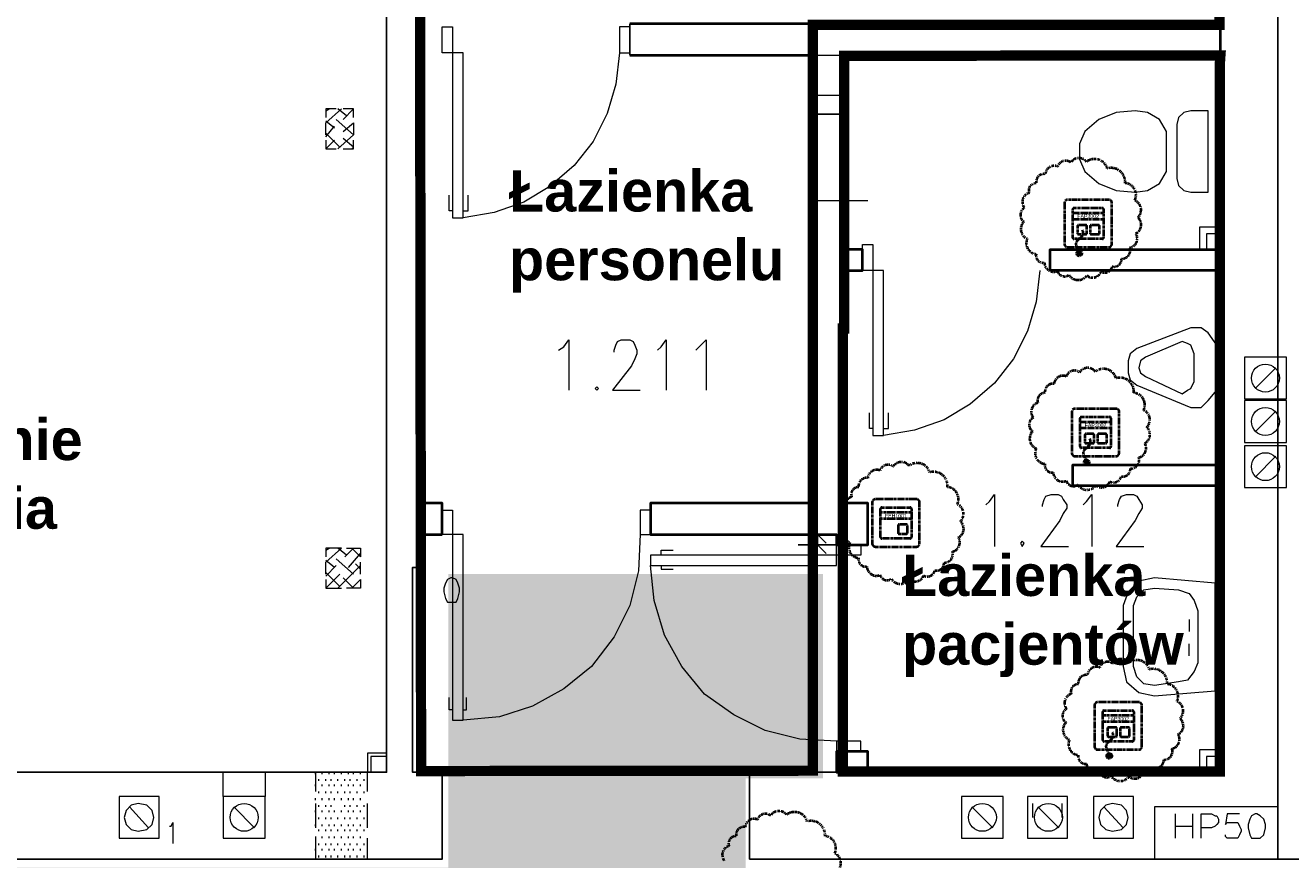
# Model space of a CAD drawing. Header units: millimetres. Extents: x 1 to 17496, y 1 to 30809.
# Tile 118 of 256: x 3301 to 3914, y 21745 to 22150. Entities that reach past the tile are written whole.
import ezdxf
from ezdxf.enums import TextEntityAlignment as Align

# ---------------------------------------------------------------- set-up
doc = ezdxf.new("R2010")
doc.units = ezdxf.units.MM
doc.linetypes.add('BORDER', pattern=[1.75, 0.5, -0.25, 0.5, -0.25, 0, -0.25])
doc.linetypes.add('CENTER', pattern=[2, 1.25, -0.25, 0.25, -0.25])
for name, color, linetype, lineweight in [('0_Przyz_FAP3002', 1, 'CENTER', 40), ('0_Przyz_FEH-1001', 1, 'CENTER', 40), ('0_Przyz_nowe', 211, 'BORDER', 40), ('0_Przyz_opisy pom', 255, 'CENTER', 40), ('0_Przyz_WC pacjenta', 30, 'CENTER', 40), ('0_Przyz_Łazienka personelu', 200, 'CENTER', 40), ('N_SSP_ewakuacja', 4, 'CENTER', 40)]:
    doc.layers.add(name, color=color, linetype=linetype, lineweight=lineweight)
for name, color, linetype in [('2DE_TXTMARK', 41, 'Continuous'), ('2DE_TXTNUM', 11, 'Continuous'), ('PDF _Geometria', 7, 'Continuous')]:
    doc.layers.add(name, color=color, linetype=linetype)
doc.styles.add('arial', font='arialbd.ttf')
doc.styles.add('CP_ATTR', font='ARIAL.TTF')
doc.styles.add('CP_ELATT', font='ARIAL.TTF')

# ---------------------------------------------------------------- blocks, each defined once
blk = doc.blocks.new('2de_abb_sig_045_1psoxj')
blk.add_lwpolyline([(0, 20), (0, 0, 0.414214), (1.5, -1.5), (21.5, -1.5, 0.414214), (23, 0), (23, 20, 0.414214), (21.5, 21.5), (1.5, 21.5, 0.414214)], format="xyb", close=True)
at = {"flags": 128}
for points in [[(4, 3.1), (4, 16.9)], [(4.6, 17.5), (18.4, 17.5)], [(19, 16.9), (19, 3.1)], [(18.4, 2.5), (4.6, 2.5)]]:
    blk.add_lwpolyline(points, dxfattribs=at)
for centre, start, end in [((4.6, 16.9), 90, 180), ((18.4, 16.9), 0, 90), ((4.6, 3.1), 180, 270), ((18.4, 3.1), 270, 0)]:
    blk.add_arc(centre, 0.6, start, end)
at = {"linetype": 'Continuous', "style": 'CP_ATTR', "flags": 9}
for tag in ['NAME', 'ARTICLE', 'MARK2', 'OTHER1', 'PRODUCT-TYPE', 'ORDER-NO', 'PRODUCER', 'VOLTAGE', 'CURRENT', 'POWER', 'CHARACTER', 'IP', 'OTHER', 'LINK', 'WEIGHT', 'NUMBER', 'GROUP', 'FUNCTION', 'EL-STATUS']:
    blk.add_attdef(tag, text='', height=0.00005, dxfattribs=at).set_placement((0, 0), align=Align.MIDDLE_LEFT)
at = {"layer": '2DE_TXTMARK', "linetype": 'ByBlock', "style": 'CP_ATTR', "width": 0.8, "flags": 8}
blk.add_attdef('MARK1', text='', height=1.8, dxfattribs=at).set_placement((11.5, 27), align=Align.CENTER)
at = {"layer": '2DE_TXTNUM', "style": 'CP_ELATT', "width": 0.8}
blk.add_attdef('TAG', text='', height=2.5, dxfattribs=at).set_placement((11.5, 23), align=Align.CENTER)
blk = doc.blocks.new('2de_abb_sig_011_53jswgj')
blk.add_hatch(color=256).paths.add_polyline_path([(4.43, -14.56, 0.52796), (2.73, -13.39, 1.894083)])
for p, q in [((15, 5), (0, 5)), ((15, 2), (0, 2)), ((2.32, -1.2), (2.32, -4.8)), ((6.38, -0.75), (2.76, -0.75)), ((2.77, -5.25), (6.37, -5.25)), ((6.82, -4.8), (6.82, -1.2)), ((6.82, -4.35), (6.82, -4.35)), ((8.47, -1.2), (8.47, -4.8)), ((12.53, -0.75), (8.91, -0.75)), ((8.92, -5.25), (12.52, -5.25)), ((12.97, -4.8), (12.97, -1.2)), ((12.97, -4.35), (12.97, -4.35)), ((1.71, -10.8), (3.18, -14.56)), ((4.46, -6.18), (2.81, -7.85))]:
    blk.add_line(p, q)
at = {"flags": 128}
for points in [[(0, -6.9), (0, 6.9)], [(0.6, 7.5), (14.4, 7.5)], [(15, 6.9), (15, -6.9)], [(14.4, -7.5), (0.6, -7.5)]]:
    blk.add_lwpolyline(points, dxfattribs=at)
blk.add_circle((3.18, -14.56), 1.25)
for centre, radius, start, end in [((0.6, 6.9), 0.6, 90, 180), ((14.4, 6.9), 0.6, 0, 90), ((2.77, -1.2), 0.45, 88.75983, 180), ((2.77, -4.8), 0.45, 180, 270), ((2.77, -4.52), 2.36, 315.55137, 40.26904), ((6.37, -1.2), 0.45, 0, 91.24017), ((6.37, -4.8), 0.45, 270, 0), ((8.92, -1.2), 0.45, 88.75983, 180), ((8.92, -4.8), 0.45, 180, 270), ((12.52, -1.2), 0.45, 0, 91.24017), ((12.52, -4.8), 0.45, 270, 0), ((0.6, -6.9), 0.6, 180, 270), ((3.91, -9.94), 2.36, 117.73799, 201.32906), ((14.4, -6.9), 0.6, 270, 0)]:
    blk.add_arc(centre, radius, start, end)
at = {"linetype": 'Continuous', "style": 'CP_ATTR', "flags": 9}
for tag in ['NAME', 'ARTICLE', 'MARK2', 'OTHER1', 'PRODUCT-TYPE', 'ORDER-NO', 'PRODUCER', 'VOLTAGE', 'CURRENT', 'POWER', 'CHARACTER', 'IP', 'OTHER', 'LINK', 'WEIGHT', 'NUMBER', 'GROUP', 'FUNCTION', 'EL-STATUS']:
    blk.add_attdef(tag, text='', height=0.00005, dxfattribs=at).set_placement((0, -6.9), align=Align.MIDDLE_LEFT)
at = {"layer": '2DE_TXTMARK', "linetype": 'ByBlock', "style": 'CP_ATTR', "width": 0.8, "flags": 8}
blk.add_attdef('MARK1', text='', height=1.8, dxfattribs=at).set_placement((7.5, 3.5), align=Align.MIDDLE_CENTER)
at = {"layer": '2DE_TXTNUM', "style": 'CP_ELATT', "width": 0.8}
blk.add_attdef('TAG', text='', height=2.5, dxfattribs=at).set_placement((7.5, 9), align=Align.CENTER)
blk = doc.blocks.new('2de_abb_sig_001_fzxmh7f')
for p, q in [((15, 5), (0, 5)), ((15, 2), (0, 2)), ((8.57, -1.2), (8.57, -4.8)), ((12.63, -0.75), (9.01, -0.75)), ((9.02, -5.25), (12.62, -5.25)), ((13.07, -4.8), (13.07, -1.2)), ((13.07, -4.35), (13.07, -4.35))]:
    blk.add_line(p, q)
at = {"flags": 128}
for points in [[(0, -6.9), (0, 6.9)], [(0.6, 7.5), (14.4, 7.5)], [(15, 6.9), (15, -6.9)], [(14.4, -7.5), (0.6, -7.5)]]:
    blk.add_lwpolyline(points, dxfattribs=at)
for centre, radius, start, end in [((0.6, 6.9), 0.6, 90, 180), ((14.4, 6.9), 0.6, 0, 90), ((9.02, -1.2), 0.45, 88.75983, 180), ((9.02, -4.8), 0.45, 180, 270), ((12.62, -1.2), 0.45, 0, 91.24017), ((12.62, -4.8), 0.45, 270, 0), ((0.6, -6.9), 0.6, 180, 270), ((14.4, -6.9), 0.6, 270, 0)]:
    blk.add_arc(centre, radius, start, end)
at = {"linetype": 'Continuous', "style": 'CP_ATTR', "flags": 9}
for tag in ['NAME', 'ARTICLE', 'MARK2', 'OTHER1', 'PRODUCT-TYPE', 'ORDER-NO', 'PRODUCER', 'VOLTAGE', 'CURRENT', 'POWER', 'CHARACTER', 'IP', 'OTHER', 'LINK', 'WEIGHT', 'NUMBER', 'GROUP', 'FUNCTION', 'EL-STATUS']:
    blk.add_attdef(tag, text='', height=0.00005, dxfattribs=at).set_placement((0, -6.9), align=Align.MIDDLE_LEFT)
at = {"layer": '2DE_TXTMARK', "linetype": 'ByBlock', "style": 'CP_ATTR', "width": 0.8, "flags": 8}
blk.add_attdef('MARK1', text='', height=1.8, dxfattribs=at).set_placement((7.5, 3.5), align=Align.MIDDLE_CENTER)
at = {"layer": '2DE_TXTNUM', "style": 'CP_ELATT', "width": 0.8}
blk.add_attdef('TAG', text='', height=2.5, dxfattribs=at).set_placement((7.5, 9), align=Align.CENTER)

msp = doc.modelspace()

# ---------------------------------------------------------------- hatches: boundary and pattern name
at = {"layer": 'N_SSP_ewakuacja', "lineweight": 60, "transparency": 33554457}
h = msp.add_hatch(color=51, dxfattribs=at)
h.dxf.hatch_style = 1
h.paths.add_polyline_path([(4421.71, 21117), (4421.71, 21257.84), (4421.71, 21594.82), (3927.73, 21594.82), (3927.73, 21735.69), (3650.16, 21735.69), (3650.16, 21784.87), (3687.67, 21784.87), (3687.67, 21884.06), (3505.96, 21884.06), (3505.96, 21741.53), (2204.79, 21741.53), (2204.79, 21874.06), (2030.58, 21874.06), (2027.5, 21851.06), (2027.5, 21323.99), (2247.29, 21323.99), (2247.29, 21443.48), (4186.98, 21443.48), (4186.98, 21191.69), (4257.4, 21191.69), (4257.4, 20944.16), (4370.49, 20944.16), (4370.49, 21117)])

# ---------------------------------------------------------------- linework, layer by layer
at = {"layer": '0_Przyz_nowe', "color": 5}
for points in [[(3825.48, 22080.71, -0.5206), (3834.11, 22073.6, -0.5206), (3834.11, 22073.6, -0.5206), (3838.83, 22065.26, -0.5206), (3838.83, 22065.26, -0.5206), (3840.35, 22056.91, -0.5206), (3840.35, 22056.91, -0.5206), (3839.34, 22049.15, -0.5206), (3839.34, 22049.15, -0.5206), (3836.44, 22042.26, -0.5206), (3836.44, 22042.26, -0.5206), (3832.37, 22036.89, -0.5206), (3832.37, 22036.89, -0.5206), (3827.87, 22033.19, -0.5206), (3827.87, 22033.19, -0.5206), (3822.43, 22030.65, -0.5206), (3822.43, 22030.65, -0.5206), (3815.61, 22028.76, -0.5206), (3815.61, 22028.76, -0.5206), (3806.83, 22029.05, -0.5206), (3806.83, 22029.05, -0.5206), (3801.32, 22030.94, -0.5206), (3801.32, 22030.94, -0.5206), (3794.93, 22035, -0.5206), (3794.93, 22035, -0.5206), (3790.96, 22039.19, -0.5206), (3790.96, 22039.19, -0.5206), (3786.66, 22046.63, -0.5206), (3786.66, 22046.63, -0.5206), (3784.92, 22054.9, -0.5206), (3784.92, 22054.9, -0.5206), (3785.21, 22061.65, -0.5206), (3785.21, 22061.65, -0.5206), (3787.53, 22068.84, -0.5206), (3787.53, 22068.84, -0.5206), (3791.01, 22073.55, -0.5206), (3791.01, 22073.55, -0.5206), (3795.44, 22077.98, -0.5206), (3795.44, 22077.98, -0.5206), (3801.39, 22081.61, -0.5206), (3801.39, 22081.61, -0.5206), (3807.77, 22083.57, -0.5206), (3807.77, 22083.57, -0.5206), (3815.39, 22083.93, -0.5206), (3815.39, 22083.93, -0.5206)], [(3829.76, 21978.95, -0.5206), (3838.39, 21971.84, -0.5206), (3838.39, 21971.84, -0.5206), (3843.11, 21963.49, -0.5206), (3843.11, 21963.49, -0.5206), (3844.63, 21955.15, -0.5206), (3844.63, 21955.15, -0.5206), (3843.62, 21947.39, -0.5206), (3843.62, 21947.39, -0.5206), (3840.72, 21940.49, -0.5206), (3840.72, 21940.49, -0.5206), (3836.65, 21935.12, -0.5206), (3836.65, 21935.12, -0.5206), (3832.15, 21931.42, -0.5206), (3832.15, 21931.42, -0.5206), (3826.71, 21928.88, -0.5206), (3826.71, 21928.88, -0.5206), (3819.89, 21927, -0.5206), (3819.89, 21927, -0.5206), (3811.11, 21927.29, -0.5206), (3811.11, 21927.29, -0.5206), (3805.6, 21929.17, -0.5206), (3805.6, 21929.17, -0.5206), (3799.21, 21933.24, -0.5206), (3799.21, 21933.24, -0.5206), (3795.24, 21937.42, -0.5206), (3795.24, 21937.42, -0.5206), (3790.94, 21944.87, -0.5206), (3790.94, 21944.87, -0.5206), (3789.2, 21953.14, -0.5206), (3789.2, 21953.14, -0.5206), (3789.49, 21959.89, -0.5206), (3789.49, 21959.89, -0.5206), (3791.81, 21967.07, -0.5206), (3791.81, 21967.07, -0.5206), (3795.29, 21971.79, -0.5206), (3795.29, 21971.79, -0.5206), (3799.72, 21976.21, -0.5206), (3799.72, 21976.21, -0.5206), (3805.67, 21979.84, -0.5206), (3805.67, 21979.84, -0.5206), (3812.05, 21981.8, -0.5206), (3812.05, 21981.8, -0.5206), (3819.67, 21982.16, -0.5206), (3819.67, 21982.16, -0.5206)], [(3739.41, 21933.3, -0.5206), (3748.04, 21926.19, -0.5206), (3748.04, 21926.19, -0.5206), (3752.76, 21917.84, -0.5206), (3752.76, 21917.84, -0.5206), (3754.28, 21909.5, -0.5206), (3754.28, 21909.5, -0.5206), (3753.27, 21901.73, -0.5206), (3753.27, 21901.73, -0.5206), (3750.36, 21894.84, -0.5206), (3750.36, 21894.84, -0.5206), (3746.3, 21889.47, -0.5206), (3746.3, 21889.47, -0.5206), (3741.8, 21885.77, -0.5206), (3741.8, 21885.77, -0.5206), (3736.36, 21883.23, -0.5206), (3736.36, 21883.23, -0.5206), (3729.54, 21881.35, -0.5206), (3729.54, 21881.35, -0.5206), (3720.76, 21881.64, -0.5206), (3720.76, 21881.64, -0.5206), (3715.25, 21883.52, -0.5206), (3715.25, 21883.52, -0.5206), (3708.86, 21887.59, -0.5206), (3708.86, 21887.59, -0.5206), (3704.89, 21891.77, -0.5206), (3704.89, 21891.77, -0.5206), (3700.59, 21899.22, -0.5206), (3700.59, 21899.22, -0.5206), (3698.84, 21907.49, -0.5206), (3698.84, 21907.49, -0.5206), (3699.13, 21914.24, -0.5206), (3699.13, 21914.24, -0.5206), (3701.46, 21921.42, -0.5206), (3701.46, 21921.42, -0.5206), (3704.94, 21926.14, -0.5206), (3704.94, 21926.14, -0.5206), (3709.37, 21930.56, -0.5206), (3709.37, 21930.56, -0.5206), (3715.32, 21934.19, -0.5206), (3715.32, 21934.19, -0.5206), (3721.7, 21936.15, -0.5206), (3721.7, 21936.15, -0.5206), (3729.32, 21936.51, -0.5206), (3729.32, 21936.51, -0.5206)], [(3845.93, 21837.72, -0.5206), (3854.56, 21830.61, -0.5206), (3854.56, 21830.61, -0.5206), (3859.28, 21822.26, -0.5206), (3859.28, 21822.26, -0.5206), (3860.8, 21813.92, -0.5206), (3860.8, 21813.92, -0.5206), (3859.79, 21806.15, -0.5206), (3859.79, 21806.15, -0.5206), (3856.88, 21799.26, -0.5206), (3856.88, 21799.26, -0.5206), (3852.82, 21793.89, -0.5206), (3852.82, 21793.89, -0.5206), (3848.32, 21790.19, -0.5206), (3848.32, 21790.19, -0.5206), (3842.88, 21787.65, -0.5206), (3842.88, 21787.65, -0.5206), (3836.06, 21785.76, -0.5206), (3836.06, 21785.76, -0.5206), (3827.28, 21786.05, -0.5206), (3827.28, 21786.05, -0.5206), (3821.76, 21787.94, -0.5206), (3821.76, 21787.94, -0.5206), (3815.38, 21792, -0.5206), (3815.38, 21792, -0.5206), (3811.41, 21796.19, -0.5206), (3811.41, 21796.19, -0.5206), (3807.11, 21803.63, -0.5206), (3807.11, 21803.63, -0.5206), (3805.36, 21811.91, -0.5206), (3805.36, 21811.91, -0.5206), (3805.65, 21818.65, -0.5206), (3805.65, 21818.65, -0.5206), (3807.98, 21825.84, -0.5206), (3807.98, 21825.84, -0.5206), (3811.46, 21830.55, -0.5206), (3811.46, 21830.55, -0.5206), (3815.88, 21834.98, -0.5206), (3815.88, 21834.98, -0.5206), (3821.83, 21838.61, -0.5206), (3821.83, 21838.61, -0.5206), (3828.22, 21840.57, -0.5206), (3828.22, 21840.57, -0.5206), (3835.84, 21840.93, -0.5206), (3835.84, 21840.93, -0.5206)]]:
    msp.add_lwpolyline(points, format="xyb", close=True, dxfattribs=at)
msp.add_lwpolyline([(3639.69, 21744.95, -0.5206), (3642.01, 21752.13, -0.5206), (3642.01, 21752.13, -0.5206), (3645.5, 21756.85, -0.5206), (3645.5, 21756.85, -0.5206), (3649.92, 21761.27, -0.5206), (3649.92, 21761.27, -0.5206), (3655.87, 21764.9, -0.5206), (3655.87, 21764.9, -0.5206), (3662.26, 21766.86, -0.5206), (3662.26, 21766.86, -0.5206), (3669.88, 21767.22, -0.5206), (3669.88, 21767.22, -0.5206), (3679.97, 21764.01, -0.5206), (3688.6, 21756.9, -0.5206), (3688.6, 21756.9, -0.5206), (3693.32, 21748.55, -0.5206), (3693.32, 21748.55, -0.5206), (3694.84, 21740.21, -0.5206)], format="xyb", dxfattribs=at)
at = {"layer": '0_Przyz_WC pacjenta', "ltscale": 500, "const_width": 5}
msp.add_lwpolyline([(3880.02, 21788.16), (3697.25, 21788.16), (3697.25, 22003.12), (3697.83, 22003.12), (3697.83, 22135.33), (3880.31, 22135.52), (3880.01, 22131.07)], close=True, dxfattribs=at)
at = {"layer": '0_Przyz_Łazienka personelu', "ltscale": 500, "const_width": 5}
msp.add_lwpolyline([(3492.17, 22454.74), (3879.89, 22454.74), (3879.89, 22150.39), (3682.68, 22150.39), (3682.68, 21788.61), (3492.74, 21788.42), (3492.19, 22214.39)], close=True, dxfattribs=at)
at = {"layer": 'PDF _Geometria', "lineweight": 25}
msp.add_lwpolyline([(3854.17, 22454.87), (3880.28, 22454.87), (3880.28, 21787.83), (3652.04, 21787.83), (3652.04, 21745.72), (3951.87, 21745.72), (3951.87, 22267.06), (3986.4, 22267.06), (3986.4, 22338.64), (3908.08, 22338.64), (3908.08, 21745.72)], dxfattribs=at)
msp.add_lwpolyline([(3476.02, 22335.28), (3476.02, 21787.83), (3223.35, 21787.83), (3223.35, 21745.72), (3502.97, 21745.72), (3502.97, 21787.83), (3488.65, 21787.83), (3488.65, 21887.21), (3492.86, 21887.21), (3492.86, 22335.28)], close=True, dxfattribs=at)
at = {"layer": 'PDF _Geometria', "lineweight": 18}
for points in [[(3593.88, 22150.83), (3593.88, 22135.67), (3593.88, 22150.83)], [(3588.87, 22136.8), (3587.19, 22121.64), (3582.98, 22107.32), (3576.24, 22093.85), (3566.98, 22082.06), (3555.18, 22071.95), (3542.55, 22064.37), (3528.23, 22059.32), (3513.07, 22056.79)], [(3682.36, 22135.67), (3697.52, 22135.67)], [(3492.86, 22115.45), (3492.86, 22097.77)], [(3682.36, 22116.3), (3697.52, 22116.3)], [(3880.28, 22097.77), (3880.28, 22115.45)], [(3446.54, 22108.72), (3448.22, 22109.56)], [(3446.54, 22096.93), (3446.54, 22102.82), (3454.12, 22109.56)], [(3447.38, 22109.56), (3446.54, 22109.56)], [(3451.59, 22109.56), (3446.54, 22109.56), (3446.54, 22105.35)], [(3456.64, 22106.19), (3452.43, 22109.56)], [(3454.96, 22104.51), (3460.01, 22109.56), (3459.17, 22109.56)], [(3460.01, 22105.35), (3460.01, 22109.56), (3454.96, 22109.56)], [(3682.36, 22107.03), (3697.52, 22107.03), (3682.36, 22107.03)], [(3450.75, 22100.29), (3446.54, 22103.66)], [(3446.54, 22096.08), (3450.75, 22101.14)], [(3460.01, 22096.93), (3451.59, 22104.51)], [(3454.96, 22098.61), (3460.01, 22102.82), (3460.01, 22096.93), (3452.43, 22090.19)], [(3453.28, 22091.03), (3446.54, 22097.77)], [(3446.54, 22090.19), (3450.75, 22094.4)], [(3446.54, 22094.4), (3446.54, 22090.19), (3451.59, 22090.19)], [(3459.17, 22090.19), (3460.01, 22091.03), (3454.96, 22095.24)], [(3454.96, 22090.19), (3460.01, 22090.19), (3460.01, 22094.4)], [(3492.86, 22055.66), (3492.86, 22074.19)], [(3880.28, 22055.66), (3880.28, 22074.19)], [(3508.02, 22060.16), (3506.34, 22060.16), (3506.34, 22067.74)], [(3513.07, 22060.16), (3515.6, 22060.16), (3515.6, 22067.74)], [(3709.31, 22064.92), (3703.42, 22064.92), (3690.78, 22064.92), (3684.89, 22064.92)], [(3703.42, 22064.92), (3690.78, 22064.92)], [(3880.28, 22052.29), (3870.18, 22052.29), (3870.18, 22041.34)], [(3880.28, 22048.92), (3873.54, 22048.92), (3873.54, 22041.34)], [(3792.69, 22031.23), (3791.01, 22016.07), (3786.8, 22001.75), (3780.06, 21988.28), (3770.79, 21976.49), (3759, 21966.38), (3746.37, 21958.8), (3732.05, 21953.75), (3716.89, 21951.22)], [(3559.4, 21992.49), (3561.92, 21994.17), (3564.45, 21997.54), (3564.45, 21973.12)], [(3586.35, 21991.65), (3586.35, 21992.49), (3587.19, 21995.02), (3588.03, 21996.7), (3589.72, 21997.54), (3593.93, 21997.54), (3595.61, 21996.7), (3596.45, 21995.02), (3597.3, 21992.49), (3597.3, 21990.81), (3596.45, 21988.28), (3594.77, 21984.91), (3585.5, 21973.12), (3598.98, 21973.12)], [(3607.4, 21992.49), (3609.09, 21994.17), (3611.61, 21997.54), (3611.61, 21973.12)], [(3625.93, 21992.49), (3627.62, 21994.17), (3630.98, 21997.54), (3630.98, 21973.12)], [(3897.13, 21973.96), (3907.23, 21984.07)], [(3711.84, 21954.59), (3710.15, 21954.59), (3710.15, 21962.17)], [(3716.89, 21954.59), (3719.42, 21954.59), (3719.42, 21962.17)], [(3897.13, 21952.91), (3907.23, 21963.01)], [(3492.86, 21956.27), (3492.86, 21938.59)], [(3880.28, 21938.59), (3880.28, 21956.27)], [(3897.13, 21931.01), (3907.23, 21941.11)], [(3766.58, 21917.53), (3768.27, 21919.22), (3770.79, 21922.59), (3770.79, 21897.32)], [(3794.03, 21916.69), (3794.03, 21917.53), (3794.88, 21920.06), (3795.72, 21921.74), (3798.25, 21922.59), (3801.61, 21922.59), (3803.3, 21921.74), (3804.14, 21920.06), (3805.83, 21917.53), (3805.83, 21915.85), (3804.14, 21913.32), (3802.46, 21909.95), (3793.19, 21897.32), (3806.67, 21897.32)], [(3813.75, 21917.53), (3815.43, 21919.22), (3817.96, 21922.59), (3817.96, 21897.32)], [(3838.17, 21926.8), (3820.48, 21926.8)], [(3830.59, 21916.69), (3830.59, 21917.53), (3831.43, 21920.06), (3832.28, 21921.74), (3834.8, 21922.59), (3838.17, 21922.59), (3839.86, 21921.74), (3840.7, 21920.06), (3842.38, 21917.53), (3842.38, 21915.85), (3840.7, 21913.32), (3839.01, 21909.95), (3829.75, 21897.32), (3843.22, 21897.32)], [(3476.02, 21894.79), (3476.02, 21913.32)], [(3684.89, 21897.32), (3684.89, 21909.11), (3684.89, 21915.01)], [(3680.68, 21907.43), (3689.1, 21899)], [(3598.98, 21903.21), (3598.14, 21885.53), (3593.93, 21868.68), (3586.35, 21853.52), (3575.4, 21839.21), (3561.92, 21828.26), (3546.76, 21819.83), (3530.76, 21814.78), (3513.07, 21813.1)], [(3675.62, 21903.21), (3694.15, 21903.21)], [(3684.89, 21898.16), (3684.89, 21903.21), (3684.89, 21898.16)], [(3446.54, 21895.63), (3448.22, 21896.48)], [(3446.54, 21883.84), (3446.54, 21889.74), (3454.12, 21896.48), (3446.54, 21896.48), (3446.54, 21892.27)], [(3447.38, 21896.48), (3446.54, 21896.48)], [(3456.64, 21893.11), (3452.43, 21896.48)], [(3455.8, 21892.27), (3460.01, 21896.48)], [(3456.64, 21896.48), (3463.38, 21896.48), (3463.38, 21892.27), (3459.17, 21896.48)], [(3457.49, 21887.21), (3463.38, 21893.95)], [(3609.09, 21893.11), (3609.09, 21895.63), (3614.98, 21895.63)], [(3450.75, 21887.21), (3446.54, 21890.58)], [(3446.54, 21883), (3451.59, 21888.05)], [(3460.01, 21883.84), (3451.59, 21891.42)], [(3452.43, 21877.11), (3463.38, 21888.05)], [(3463.38, 21886.37), (3460.86, 21888.9)], [(3463.38, 21883.84), (3463.38, 21889.74)], [(3513.07, 21885.53), (3513.07, 21886.37)], [(3694.15, 21802.99), (3676.46, 21803.83), (3659.62, 21808.04), (3644.46, 21815.62), (3630.14, 21825.73), (3619.19, 21839.21), (3610.77, 21854.37), (3605.72, 21871.21), (3604.03, 21888.05)], [(3609.09, 21888.05), (3609.09, 21886.37), (3614.98, 21886.37)], [(3453.28, 21877.95), (3446.54, 21884.69)], [(3446.54, 21877.11), (3453.28, 21883.84)], [(3446.54, 21881.32), (3446.54, 21877.11), (3454.12, 21877.11)], [(3460.01, 21877.11), (3454.96, 21882.16)], [(3459.17, 21877.11), (3463.38, 21881.32), (3463.38, 21877.11), (3456.64, 21877.11)], [(3476.02, 21856.89), (3476.02, 21874.58)], [(3492.86, 21856.89), (3492.86, 21874.58)], [(3877.76, 21877.95), (3877.76, 21878.79)], [(3880.28, 21856.89), (3880.28, 21874.58)], [(3865.12, 21861.95), (3865.12, 21856.05)], [(3488.65, 21853.52), (3488.65, 21834.99)], [(3865.12, 21844.26), (3865.12, 21850.15)], [(3492.86, 21806.36), (3492.86, 21824.05)], [(3508.02, 21818.15), (3506.34, 21818.15), (3506.34, 21824.05)], [(3513.07, 21818.15), (3514.76, 21818.15), (3514.76, 21824.05)], [(3880.28, 21806.36), (3880.28, 21824.05)], [(3476.02, 21811.41), (3476.02, 21799.62)], [(3476.02, 21797.09), (3466.75, 21797.09), (3466.75, 21787.83)], [(3476.02, 21795.41), (3468.44, 21795.41), (3468.44, 21787.83)], [(3880.28, 21798.78), (3870.18, 21798.78), (3870.18, 21787.83)], [(3880.28, 21795.41), (3873.54, 21795.41), (3873.54, 21787.83)], [(3379.16, 21787.83), (3396.85, 21787.83)], [(3396.85, 21776.04), (3396.85, 21787.83), (3417.06, 21787.83), (3417.06, 21776.04)], [(3415.37, 21787.83), (3433.9, 21787.83)], [(3450.75, 21786.99), (3450.75, 21787.83), (3441.48, 21787.83), (3441.48, 21778.57)], [(3441.48, 21786.99), (3441.48, 21787.83)], [(3444.85, 21786.99), (3444.85, 21787.83)], [(3448.22, 21786.99), (3448.22, 21787.83)], [(3454.12, 21786.99), (3454.12, 21787.83)], [(3466.75, 21778.57), (3466.75, 21787.83), (3456.64, 21787.83)], [(3457.49, 21786.99), (3457.49, 21787.83)], [(3460.01, 21786.99), (3460.01, 21787.83)], [(3463.38, 21786.99), (3463.38, 21787.83)], [(3694.15, 21787.83), (3675.62, 21787.83)], [(3441.48, 21781.09), (3441.48, 21781.93)], [(3443.17, 21783.62), (3443.17, 21784.46)], [(3444.85, 21781.09), (3444.85, 21781.93)], [(3446.54, 21783.62), (3446.54, 21784.46)], [(3448.22, 21781.09), (3448.22, 21781.93)], [(3449.06, 21783.62), (3449.06, 21784.46)], [(3450.75, 21781.09), (3450.75, 21781.93)], [(3452.43, 21783.62), (3452.43, 21784.46)], [(3454.12, 21781.09), (3454.12, 21781.93)], [(3455.8, 21783.62), (3455.8, 21784.46)], [(3457.49, 21781.09), (3457.49, 21781.93)], [(3458.33, 21783.62), (3458.33, 21784.46)], [(3460.01, 21781.09), (3460.01, 21781.93)], [(3461.7, 21783.62), (3461.7, 21784.46)], [(3463.38, 21781.09), (3463.38, 21781.93)], [(3465.07, 21783.62), (3465.07, 21784.46)], [(3443.17, 21777.72), (3443.17, 21778.57)], [(3446.54, 21777.72), (3446.54, 21778.57)], [(3449.06, 21777.72), (3449.06, 21778.57)], [(3452.43, 21777.72), (3452.43, 21778.57)], [(3455.8, 21777.72), (3455.8, 21778.57)], [(3458.33, 21777.72), (3458.33, 21778.57)], [(3461.7, 21777.72), (3461.7, 21778.57)], [(3465.07, 21777.72), (3465.07, 21778.57)], [(3351.37, 21770.99), (3360.63, 21760.88)], [(3401.9, 21770.99), (3412.01, 21760.88)], [(3441.48, 21774.35), (3441.48, 21775.2)], [(3441.48, 21772.67), (3441.48, 21760.88)], [(3441.48, 21768.46), (3441.48, 21769.3)], [(3443.17, 21770.99), (3443.17, 21771.83)], [(3444.85, 21774.35), (3444.85, 21775.2)], [(3444.85, 21768.46), (3444.85, 21769.3)], [(3446.54, 21770.99), (3446.54, 21771.83)], [(3448.22, 21774.35), (3448.22, 21775.2)], [(3448.22, 21768.46), (3448.22, 21769.3)], [(3449.06, 21770.99), (3449.06, 21771.83)], [(3450.75, 21774.35), (3450.75, 21775.2)], [(3450.75, 21768.46), (3450.75, 21769.3)], [(3454.12, 21774.35), (3454.12, 21775.2)], [(3454.12, 21768.46), (3454.12, 21769.3)], [(3455.8, 21770.99), (3455.8, 21771.83)], [(3457.49, 21774.35), (3457.49, 21775.2)], [(3457.49, 21768.46), (3457.49, 21769.3)], [(3458.33, 21770.99), (3458.33, 21771.83)], [(3460.01, 21774.35), (3460.01, 21775.2)], [(3460.01, 21768.46), (3460.01, 21769.3)], [(3461.7, 21770.99), (3461.7, 21771.83)], [(3463.38, 21774.35), (3463.38, 21775.2)], [(3463.38, 21768.46), (3463.38, 21769.3)], [(3465.07, 21770.99), (3465.07, 21771.83)], [(3466.75, 21760.88), (3466.75, 21772.67)], [(3759.84, 21770.99), (3769.95, 21760.88)], [(3789.32, 21765.93), (3789.32, 21772.67)], [(3791.85, 21770.99), (3801.96, 21760.88)], [(3803.64, 21765.93), (3803.64, 21772.67)], [(3823.85, 21770.99), (3833.12, 21760.88)], [(3370.74, 21761.72), (3371.58, 21761.72), (3372.42, 21763.41), (3372.42, 21753.3)], [(3443.17, 21765.09), (3443.17, 21765.93)], [(3446.54, 21765.09), (3446.54, 21765.93)], [(3449.06, 21765.09), (3449.06, 21765.93)], [(3452.43, 21765.09), (3452.43, 21765.93)], [(3455.8, 21765.09), (3455.8, 21765.93)], [(3458.33, 21765.09), (3458.33, 21765.93)], [(3461.7, 21765.09), (3461.7, 21765.93)], [(3465.07, 21765.09), (3465.07, 21765.93)], [(3858.38, 21767.62), (3858.38, 21755.83)], [(3866.81, 21767.62), (3866.81, 21755.83)], [(3871.02, 21755.83), (3871.02, 21767.62), (3876.07, 21767.62), (3877.76, 21766.77), (3878.6, 21766.77), (3879.44, 21765.09), (3879.44, 21763.41), (3878.6, 21762.56), (3877.76, 21761.72), (3876.07, 21760.88), (3871.02, 21760.88)], [(3889.55, 21767.62), (3883.65, 21767.62), (3882.81, 21762.56), (3883.65, 21763.41), (3888.7, 21763.41), (3889.55, 21761.72), (3890.39, 21760.04), (3890.39, 21759.19), (3889.55, 21757.51), (3888.7, 21755.83), (3883.65, 21755.83), (3882.81, 21756.67), (3882.81, 21757.51)], [(3441.48, 21761.72), (3441.48, 21762.56)], [(3443.17, 21759.19), (3443.17, 21760.04)], [(3444.85, 21761.72), (3444.85, 21762.56)], [(3446.54, 21759.19), (3446.54, 21760.04)], [(3448.22, 21761.72), (3448.22, 21762.56)], [(3449.06, 21759.19), (3449.06, 21760.04)], [(3450.75, 21761.72), (3450.75, 21762.56)], [(3452.43, 21759.19), (3452.43, 21760.04)], [(3454.12, 21761.72), (3454.12, 21762.56)], [(3455.8, 21759.19), (3455.8, 21760.04)], [(3457.49, 21761.72), (3457.49, 21762.56)], [(3458.33, 21759.19), (3458.33, 21760.04)], [(3460.01, 21761.72), (3460.01, 21762.56)], [(3461.7, 21759.19), (3461.7, 21760.04)], [(3463.38, 21761.72), (3463.38, 21762.56)], [(3465.07, 21759.19), (3465.07, 21760.04)], [(3858.38, 21761.72), (3866.81, 21761.72)], [(3441.48, 21756.67), (3441.48, 21755.83), (3441.48, 21745.72), (3450.75, 21745.72)], [(3441.48, 21749.93), (3441.48, 21750.77)], [(3443.17, 21752.46), (3443.17, 21753.3)], [(3444.85, 21755.83), (3444.85, 21756.67)], [(3444.85, 21749.93), (3444.85, 21750.77)], [(3446.54, 21752.46), (3446.54, 21753.3)], [(3448.22, 21755.83), (3448.22, 21756.67)], [(3448.22, 21749.93), (3448.22, 21750.77)], [(3449.06, 21752.46), (3449.06, 21753.3)], [(3450.75, 21755.83), (3450.75, 21756.67)], [(3450.75, 21749.93), (3450.75, 21750.77)], [(3452.43, 21752.46), (3452.43, 21753.3)], [(3454.12, 21755.83), (3454.12, 21756.67)], [(3454.12, 21749.93), (3454.12, 21750.77)], [(3455.8, 21752.46), (3455.8, 21753.3)], [(3456.64, 21745.72), (3466.75, 21745.72), (3466.75, 21755.83)], [(3457.49, 21755.83), (3457.49, 21756.67)], [(3457.49, 21749.93), (3457.49, 21750.77)], [(3458.33, 21752.46), (3458.33, 21753.3)], [(3460.01, 21755.83), (3460.01, 21756.67)], [(3460.01, 21749.93), (3460.01, 21750.77)], [(3461.7, 21752.46), (3461.7, 21753.3)], [(3463.38, 21755.83), (3463.38, 21756.67)], [(3463.38, 21749.93), (3463.38, 21750.77)], [(3465.07, 21752.46), (3465.07, 21753.3)], [(3443.17, 21746.56), (3443.17, 21747.4)], [(3446.54, 21746.56), (3446.54, 21747.4)], [(3449.06, 21746.56), (3449.06, 21747.4)], [(3452.43, 21746.56), (3452.43, 21747.4)], [(3455.8, 21746.56), (3455.8, 21747.4)], [(3458.33, 21746.56), (3458.33, 21747.4)], [(3461.7, 21746.56), (3461.7, 21747.4)], [(3465.07, 21746.56), (3465.07, 21747.4)], [(3881.12, 21745.72), (3863.44, 21745.72)]]:
    msp.add_lwpolyline(points, dxfattribs=at)
at = {"layer": 'PDF _Geometria', "lineweight": 40}
for points in [[(3594.02, 22135.67), (3682.36, 22135.67), (3682.36, 22041.34), (3682.31, 22041.34), (3682.31, 22031.23), (3682.36, 22031.23), (3682.36, 21918.37), (3604.03, 21918.37), (3604.03, 21903.21), (3694.15, 21903.21), (3694.15, 21898.16), (3709.31, 21898.16), (3709.31, 21918.37), (3697.52, 21918.37), (3697.52, 22031.23), (3706.78, 22031.23), (3706.78, 22041.34), (3697.52, 22041.34), (3697.52, 22135.67), (3880.28, 22135.67), (3880.28, 22150.83), (3594.02, 22150.83)], [(3880.28, 22031.23), (3797.74, 22031.23), (3797.74, 22041.34), (3880.28, 22041.34)], [(3880.28, 21926.8), (3808.69, 21926.8), (3808.69, 21936.9), (3880.28, 21936.9)], [(3492.86, 21887.21), (3492.86, 21787.83)]]:
    msp.add_lwpolyline(points, dxfattribs=at)
at = {"layer": 'PDF _Geometria', "lineweight": 18}
for points in [[(3513.07, 22056.79), (3513.07, 22136.8), (3502.97, 22136.8), (3502.97, 22149.43), (3508.02, 22149.43), (3508.02, 22056.79)], [(3593.93, 22136.8), (3593.93, 22149.43), (3588.87, 22149.43), (3588.87, 22136.8)], [(3741.32, 22135.67), (3759, 22135.67)], [(3682.36, 22115.45), (3682.36, 22097.77)], [(3697.52, 22097.77), (3697.52, 22115.45)], [(3854.17, 22079.24), (3854.17, 22098.61), (3850.8, 22104.51), (3844.91, 22107.87), (3839.01, 22108.72), (3829.75, 22107.87), (3821.33, 22104.51), (3814.59, 22098.61), (3812.06, 22092.71), (3812.06, 22085.13), (3814.59, 22079.24), (3821.33, 22073.34), (3829.75, 22069.97), (3839.01, 22069.13), (3844.91, 22069.97), (3850.8, 22073.34)], [(3865.96, 22069.13), (3874.39, 22069.13), (3874.39, 22108.72), (3865.96, 22108.72), (3862.6, 22107.87), (3860.07, 22105.35), (3859.23, 22101.98), (3859.23, 22075.87), (3860.07, 22072.5), (3862.6, 22069.97)], [(3682.36, 22074.19), (3682.36, 22055.66)], [(3697.52, 22055.66), (3697.52, 22074.19)], [(3716.89, 21951.22), (3716.89, 22031.23), (3706.78, 22031.23), (3706.78, 22043.87), (3711.84, 22043.87), (3711.84, 21951.22)], [(3874.39, 22000.91), (3871.02, 22003.44), (3865.96, 22003.44), (3839.86, 21993.33), (3836.49, 21990.81), (3835.64, 21987.44), (3835.64, 21981.54), (3836.49, 21978.17), (3839.86, 21975.65), (3865.96, 21964.7), (3871.02, 21964.7), (3874.39, 21968.07), (3878.6, 21973.12), (3878.6, 21995.02)], [(3864.28, 21995.86), (3861.75, 21996.7), (3844.07, 21989.12), (3841.54, 21987.44), (3840.7, 21984.07), (3841.54, 21981.54), (3844.07, 21979.86), (3861.75, 21971.43), (3864.28, 21973.12), (3865.96, 21973.96), (3867.65, 21977.33), (3867.65, 21990.81), (3865.96, 21995.02)], [(3912.29, 21968.91), (3912.29, 21989.12), (3892.07, 21989.12), (3892.07, 21968.91)], [(3577.92, 21974.8), (3577.08, 21973.96), (3577.92, 21973.12), (3578.77, 21973.96)], [(3912.29, 21947.85), (3912.29, 21968.07), (3892.07, 21968.07), (3892.07, 21947.85)], [(3697.52, 21938.59), (3697.52, 21956.27)], [(3912.29, 21925.95), (3912.29, 21946.17), (3892.07, 21946.17), (3892.07, 21925.95)], [(3513.07, 21813.1), (3513.07, 21903.21), (3502.97, 21903.21), (3502.97, 21915.01), (3508.02, 21915.01), (3508.02, 21813.1)], [(3604.03, 21903.21), (3604.03, 21915.01), (3598.98, 21915.01), (3598.98, 21903.21)], [(3604.03, 21888.05), (3694.15, 21888.05), (3694.15, 21898.16), (3705.94, 21898.16), (3705.94, 21893.11), (3604.03, 21893.11)], [(3675.62, 21898.16), (3694.15, 21898.16)], [(3680.68, 21902.37), (3689.1, 21893.95)], [(3784.27, 21899.85), (3783.43, 21899), (3784.27, 21897.32), (3785.11, 21899)], [(3507.18, 21882.16), (3505.49, 21881.32), (3504.65, 21879.63), (3503.81, 21877.11), (3503.81, 21875.42), (3504.65, 21872.05), (3505.49, 21870.37), (3509.7, 21870.37), (3510.55, 21872.05), (3511.39, 21875.42), (3511.39, 21877.11), (3510.55, 21879.63), (3509.7, 21881.32), (3508.02, 21882.16)], [(3877.76, 21879.63), (3848.28, 21882.16), (3840.7, 21880.47), (3835.64, 21875.42), (3833.12, 21868.68), (3833.12, 21839.21), (3834.8, 21831.63), (3840.7, 21826.57), (3848.28, 21824.89), (3877.76, 21827.41)], [(3869.33, 21866.16), (3869.33, 21840.89), (3867.65, 21836.68), (3864.28, 21832.47), (3860.07, 21831.63), (3848.28, 21829.94), (3843.22, 21830.78), (3839.86, 21834.15), (3838.17, 21839.21), (3838.17, 21868.68), (3839.86, 21872.89), (3843.22, 21876.26), (3848.28, 21877.11), (3860.07, 21876.26), (3865.12, 21874.58), (3867.65, 21871.21)], [(3705.94, 21797.94), (3705.94, 21802.99), (3694.15, 21802.99), (3694.15, 21797.94)], [(3331.99, 21787.83), (3313.47, 21787.83)], [(3365.68, 21755.83), (3365.68, 21776.04), (3346.31, 21776.04), (3346.31, 21755.83)], [(3417.06, 21755.83), (3417.06, 21776.04), (3396.85, 21776.04), (3396.85, 21755.83)], [(3775, 21755.83), (3775, 21776.04), (3754.79, 21776.04), (3754.79, 21755.83)], [(3806.17, 21755.83), (3806.17, 21776.04), (3786.8, 21776.04), (3786.8, 21755.83)], [(3838.17, 21755.83), (3838.17, 21776.04), (3818.8, 21776.04), (3818.8, 21755.83)], [(3355.58, 21759.19), (3359.79, 21760.04), (3362.31, 21762.56), (3363.16, 21765.93), (3362.31, 21769.3), (3359.79, 21771.83), (3355.58, 21772.67), (3352.21, 21771.83), (3349.68, 21769.3), (3348.84, 21765.93), (3349.68, 21762.56), (3352.21, 21760.04)], [(3828.06, 21759.19), (3832.28, 21760.04), (3834.8, 21762.56), (3835.64, 21765.93), (3834.8, 21769.3), (3832.28, 21771.83), (3828.06, 21772.67), (3824.7, 21771.83), (3822.17, 21769.3), (3821.33, 21765.93), (3822.17, 21762.56), (3824.7, 21760.04)], [(3908.08, 21745.72), (3908.08, 21770.99), (3848.28, 21770.99), (3848.28, 21745.72)], [(3897.13, 21767.62), (3895.44, 21766.77), (3894.6, 21765.09), (3893.76, 21762.56), (3893.76, 21760.88), (3894.6, 21757.51), (3895.44, 21755.83), (3899.65, 21755.83), (3901.34, 21757.51), (3902.18, 21760.88), (3902.18, 21762.56), (3901.34, 21765.09), (3899.65, 21766.77), (3897.97, 21767.62)]]:
    msp.add_lwpolyline(points, close=True, dxfattribs=at)
at = {"layer": 'PDF _Geometria', "lineweight": 40}
for points in [[(3502.97, 21903.21), (3502.97, 21918.37), (3492.86, 21918.37), (3492.86, 21903.21)], [(3709.31, 21787.83), (3709.31, 21797.94), (3694.15, 21797.94), (3694.15, 21787.83)]]:
    msp.add_lwpolyline(points, close=True, dxfattribs=at)
at = {"layer": 'PDF _Geometria', "lineweight": 18}
for centre in [(3902.15, 21979.01), (3902.15, 21957.96), (3902.15, 21936.06), (3406.95, 21765.97), (3764.9, 21765.97), (3796.9, 21765.97)]:
    msp.add_circle(centre, 6.77, dxfattribs=at)

# ---------------------------------------------------------------- block references
at = {"layer": '0_Przyz_FAP3002', "lineweight": -3}
for p in [(3804.69, 22044.02), (3808.26, 21942.67), (3819.26, 21800.3)]:
    msp.add_blockref('2de_abb_sig_045_1psoxj', p, dxfattribs=at)
for p in [(3808.69, 22054.02), (3812.26, 21952.67), (3823.26, 21810.3)]:
    msp.add_blockref('2de_abb_sig_011_53jswgj', p, dxfattribs=at).add_auto_attribs({'MARK1': 'FAP3002'})
at = {"layer": '0_Przyz_FEH-1001', "lineweight": -3}
msp.add_blockref('2de_abb_sig_045_1psoxj', (3711.48, 21898.75), dxfattribs=at)
msp.add_blockref('2de_abb_sig_001_fzxmh7f', (3715.48, 21908.75), dxfattribs=at).add_auto_attribs({'MARK1': 'FEH1001'})

# ---------------------------------------------------------------- texts
at = {"layer": '0_Przyz_opisy pom', "color": 7, "insert": (3218.4, 21959.24), "char_height": 20, "width": 295.8091, "attachment_point": 1, "style": 'arial'}
msp.add_mtext('Obecnie \\PSzatnia', dxfattribs=at)
at = {"layer": '0_Przyz_WC pacjenta', "insert": (3725.94, 21893.34), "char_height": 20, "width": 187.7677, "attachment_point": 1, "style": 'arial'}
msp.add_mtext('Łazienka pacjentów', dxfattribs=at)
at = {"layer": '0_Przyz_Łazienka personelu', "insert": (3535.36, 22079.8), "char_height": 20, "width": 187.7677, "attachment_point": 1, "style": 'arial'}
msp.add_mtext('Łazienka personelu', dxfattribs=at)

doc.saveas('drawing.dxf')
